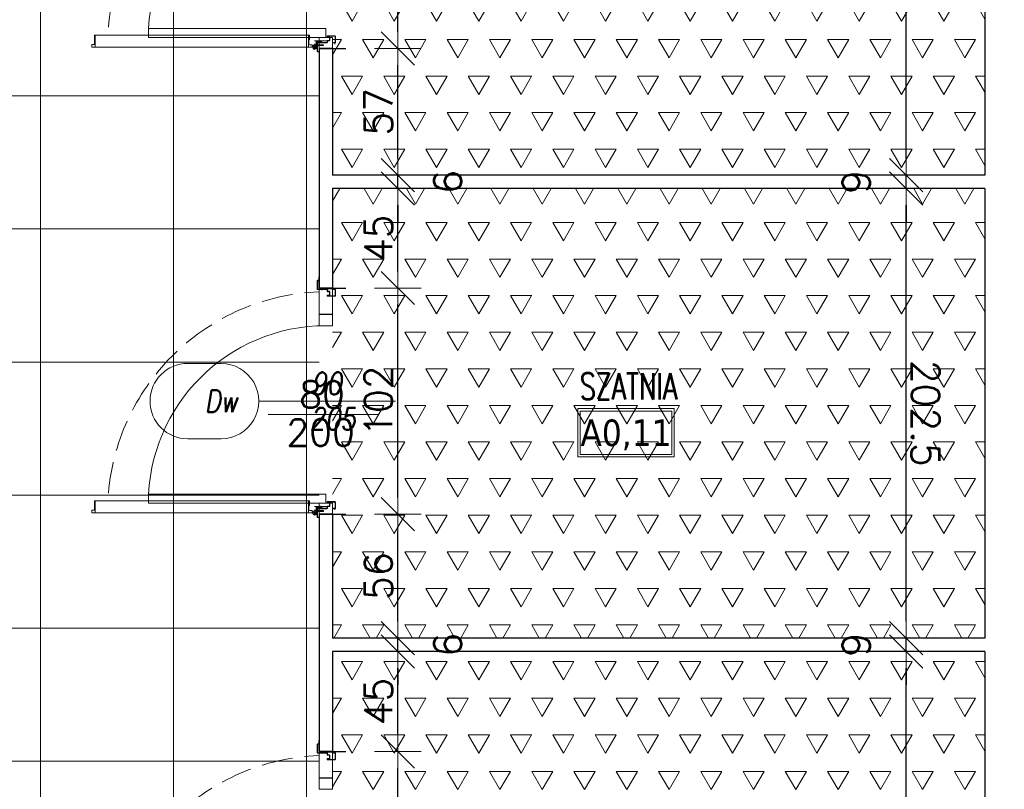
# Model space of a CAD drawing. Header units: millimetres. Extents: x 28291 to 177760, y -399809 to -170937.
# Tile 97 of 256: x 49371 to 49814, y -195433 to -195086. Entities that reach past the tile are written whole.
import ezdxf
from ezdxf.enums import TextEntityAlignment as Align

# ---------------------------------------------------------------- set-up
doc = ezdxf.new("R2010")
doc.units = ezdxf.units.MM
doc.linetypes.add('CENTER', pattern=[0.6, 0.375, -0.075, 0.075, -0.075])
doc.linetypes.add('Hidden Line', pattern=[391.222223, 282.222223, -109])
doc.layers.get('0').update_dxf_attribs({"lineweight": 0})
for name, color, linetype, lineweight in [('!! 0_ Istn-sciany', 3, 'Continuous', 30), ('!! 0_Opis_pom', 9, 'Continuous', 13), ('!! 1_PROJ Sciany', 2, 'Continuous', 40), ('!! 2_Drzwi - nowe remont', 33, 'Continuous', 9), ('!! 2_drzwi opis', 151, 'Continuous', 9), ('!! 2_posadzki gres 2 - komu', 200, 'Continuous', 9), ('!! 2_posadzki winyle 1', 31, 'Continuous', 9), ('!! wymiary osi', 250, 'Continuous', 9), ('Dimension (ISO)', 7, 'Continuous', 25)]:
    doc.layers.add(name, color=color, linetype=linetype, lineweight=lineweight)
doc.layers.add('!! 2_WYBURZENIA DO REMONTU', color=7, linetype='Continuous', lineweight=0, true_color=0x4d4d4d, plot=False)
doc.styles.add('50', font='ROMANS.shx', dxfattribs={"width": 0.8, "height": 10})
doc.styles.add('ARCHETYP', font='romans.shx', dxfattribs={"height": 15})
doc.styles.add('ARIAL', font='tahoma.ttf')
doc.styles.add('Note Text (ISO)', font='tahoma.ttf')
doc.styles.add('TXT', font='simplex.shx')
doc.dimstyles.new('Default (ISO)', dxfattribs={"dimscale": 5, "dimtxt": 5, "dimasz": 5, "dimexe": 3.175, "dimexo": 0, "dimgap": 0.762, "dimtad": 1, "dimdec": 0, "dimrnd": 1e-08, "dimzin": 0, "dimtxsty": 'Note Text (ISO)', "dimcen": 0.09, "dimdle": 10, "dimclrd": 256, "dimclre": 256, "dimclrt": 256, "dimazin": 0, "dimtfac": 0.70104, "dimtmove": 0, "dimatfit": 3, "dimfxl": 1, "dimtolj": 1, "dimtzin": 0, "dimlwd": -1, "dimlwe": -1, "dimarcsym": 0})
doc.dimstyles.new('DIM50', dxfattribs={"dimscale": 5, "dimtxt": 2.5, "dimasz": 1.5, "dimexe": 0, "dimexo": 0, "dimgap": 0.5, "dimtad": 1, "dimdec": 4, "dimrnd": 0.5, "dimdsep": 46, "dimtxsty": 'TXT', "dimblk1": 'TICK1', "dimblk2": 'TICK1', "dimsah": 1, "dimcen": 0, "dimse1": 1, "dimse2": 1, "dimclrd": 1, "dimclre": 7, "dimclrt": 9, "dimadec": 0, "dimazin": 0, "dimtfac": 1, "dimtdec": 4, "dimtmove": 2, "dimatfit": 3, "dimldrblk": 'TICK1', "dimfxl": 1, "dimtolj": 1, "dimarcsym": 0})

# ---------------------------------------------------------------- blocks, each defined once
blk = doc.blocks.new('zaw-dr-90-p')
at = {"color": 2, "linetype": 'CENTER', "ltscale": 0.2}
for p, q in [((12, 0), (-12, 0)), ((0, 12), (0, -12)), ((24.5, 24), (31, 24)), ((24.5, 19), (31, 19))]:
    blk.add_line(p, q, dxfattribs=at)
at = {"ltscale": 0.2}
for p, q in [((10, 12), (6.5, 12)), ((10, 0), (10, 6.5))]:
    blk.add_line(p, q, dxfattribs=at)
blk.add_lwpolyline([(0, 6.5), (23.5, 6.5, 0.414214), (28, 11), (28, 31), (24.5, 31), (24.5, 11, -0.414214), (23.5, 10), (0, 10, 4.561698), (7.6, 6.5), (4.9, 4.2)], format="xyb", dxfattribs=at)
blk.add_lwpolyline([(-0.2, -0.2), (-2.5, -0.2), (-2.5, 0.2), (-0.2, 0.2), (-0.2, 2.5), (0.2, 2.5), (0.2, 0.2), (2.8, 0.2), (2.8, -0.2), (0.2, -0.2), (0.2, -2.8), (-0.2, -2.8)], close=True)
blk.add_lwpolyline([(10, 10), (10, 39), (6.5, 39), (6.5, 10)], dxfattribs=at)
blk.add_circle((0, 0), 6.5, dxfattribs=at)
blk = doc.blocks.new('drzwi 90- sc 12')
for p, q in [((-13620.32, 20410.16), (-13620.32, 20313.77)), ((-13614.92, 20409.86), (-13620.32, 20409.86)), ((-13616.12, 20410.26), (-13620.22, 20410.26)), ((-13616.12, 20410.26), (-13620, 20410.26)), ((-13618.17, 20410.26), (-13616.22, 20410.26)), ((-13618.17, 20410.26), (-13616.22, 20410.26)), ((-13616.12, 20410.26), (-13616.12, 20411.46)), ((-13616.12, 20411.46), (-13615.02, 20411.46)), ((-13614.92, 20411.36), (-13614.92, 20313.77)), ((-13620.32, 20313.47), (-13620.32, 20317.97)), ((-13614.92, 20312.27), (-13614.92, 20317.97)), ((-13614.92, 20313.77), (-13620.32, 20313.77)), ((-13618.22, 20313.37), (-13620.22, 20313.37)), ((-13618.22, 20313.67), (-13618.22, 20313.37)), ((-13618.22, 20313.67), (-13616.42, 20313.67)), ((-13617.77, 20311.12), (-13617.77, 20305.72)), ((-13617.77, 20311.12), (-13617.77, 20305.72)), ((-13616.17, 20309.92), (-13616.17, 20311.02)), ((-13615.92, 20313.17), (-13615.92, 20312.17)), ((-13615.92, 20312.17), (-13615.02, 20312.17)), ((-13715.57, 20308.32), (-13715.57, 20308.56)), ((-13715.57, 20307.69), (-13715.57, 20308.56)), ((-13715.57, 20307.82), (-13715.57, 20308.56)), ((-13715.57, 20307.72), (-13715.37, 20307.72)), ((-13616.17, 20309.92), (-13617.37, 20309.92)), ((-13715.77, 20301.96), (-13716.27, 20301.96)), ((-13616.77, 20301.96), (-13616.27, 20301.96))]:
    blk.add_line(p, q)
for points in [[(-13665.27, 20284.96), (-13665.27, 20325.83)], [(-13615.57, 20309.64), (-13615.32, 20309.64), (-13615.32, 20309.82), (-13616.32, 20309.82), (-13616.32, 20309.64), (-13615.92, 20309.64)]]:
    blk.add_lwpolyline(points)
at = {"lineweight": 30}
for points in [[(-13716.27, 20308.92), (-13721.27, 20308.92)], [(-13716.27, 20308.92), (-13716.27, 20296.92)], [(-13614.27, 20308.92), (-13609.27, 20308.92)], [(-13614.27, 20308.92), (-13614.27, 20296.92)]]:
    blk.add_lwpolyline(points, dxfattribs=at)
at = {"ltscale": 0.2}
for points in [[(-13715.57, 20307.51), (-13715.57, 20309.48, 0.414214), (-13715.91, 20309.82), (-13719.43, 20309.82, 0.414214), (-13719.77, 20309.48), (-13719.77, 20308.92), (-13719.59, 20308.92), (-13719.59, 20309.48, -0.414214), (-13719.43, 20309.64), (-13716.97, 20309.64)], [(-13716.97, 20309.64), (-13715.91, 20309.64, -0.414214), (-13715.75, 20309.48), (-13715.75, 20307.51)], [(-13715.75, 20307.76), (-13715.75, 20305.58, 0.414214), (-13715.41, 20305.24), (-13714.96, 20305.24, -0.414214), (-13714.8, 20305.08), (-13714.8, 20304.48, 0.414214), (-13714.46, 20304.14), (-13713.28, 20304.14, 0.414214), (-13712.94, 20304.48), (-13712.94, 20305.15, -1), (-13712.75, 20305.15), (-13712.75, 20301.96, -0.414214), (-13712.91, 20301.8), (-13715.43, 20301.8, -0.414214), (-13715.59, 20301.96), (-13715.59, 20302.52), (-13715.77, 20302.52), (-13715.77, 20301.96, 0.414214), (-13715.43, 20301.62), (-13712.91, 20301.62, 0.414214), (-13712.57, 20301.96), (-13712.57, 20305.15, 1), (-13713.12, 20305.15), (-13713.12, 20304.48, -0.414214), (-13713.28, 20304.32), (-13714.46, 20304.32, -0.414214), (-13714.62, 20304.48), (-13714.62, 20305.08, 0.414214), (-13714.96, 20305.42), (-13715.41, 20305.42, -0.414214), (-13715.57, 20305.58), (-13715.57, 20307.64)], [(-13615.92, 20309.64), (-13616.63, 20309.64, 0.414214), (-13616.79, 20309.48), (-13616.79, 20305.58, -0.414214), (-13617.13, 20305.24), (-13617.58, 20305.24, 0.414214), (-13617.74, 20305.08), (-13617.74, 20304.48, -0.414214), (-13618.08, 20304.14), (-13619.26, 20304.14, -0.414214), (-13619.6, 20304.48), (-13619.6, 20305.15, 1), (-13619.79, 20305.15), (-13619.79, 20301.96, 0.414214), (-13619.63, 20301.8), (-13617.11, 20301.8, 0.414214), (-13616.95, 20301.96), (-13616.95, 20302.52), (-13616.77, 20302.52), (-13616.77, 20301.96, -0.414214), (-13617.11, 20301.62), (-13619.63, 20301.62, -0.414214), (-13619.97, 20301.96), (-13619.97, 20305.15, -1), (-13619.42, 20305.15), (-13619.42, 20304.48, 0.414214), (-13619.26, 20304.32), (-13618.08, 20304.32, 0.414214), (-13617.92, 20304.48), (-13617.92, 20305.08, -0.414214), (-13617.58, 20305.42), (-13617.13, 20305.42, 0.414214), (-13616.97, 20305.58), (-13616.97, 20309.48, -0.414214), (-13616.63, 20309.82), (-13613.11, 20309.82, -0.414214), (-13612.77, 20309.48), (-13612.77, 20308.92), (-13612.95, 20308.92), (-13612.95, 20309.48, 0.414214), (-13613.11, 20309.64), (-13615.57, 20309.64)]]:
    blk.add_lwpolyline(points, format="xyb", dxfattribs=at)
blk.add_lwpolyline([(-13616.79, 20308.82), (-13616.97, 20308.82), (-13616.97, 20307.42), (-13616.79, 20307.42)], close=True)
for centre, radius, start, end in [((-13620.22, 20410.16), 0.1, 90, 180), ((-13615.02, 20411.36), 0.1, 0, 90), ((-13620.22, 20313.47), 0.1, 180, 270), ((-13616.42, 20313.17), 0.5, 0, 90), ((-13616.27, 20311.02), 0.1, 0, 90), ((-13615.02, 20312.27), 0.1, 270, 0)]:
    blk.add_arc(centre, radius, start, end)
at = {"linetype": 'Hidden Line', "lineweight": 9, "ltscale": 0.05}
blk.add_arc((-13615.5, 20305.14), 99.12, 94.8005, 177.6944, dxfattribs=at)
at = {"xscale": 0.09999999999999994, "yscale": 0.09999999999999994, "zscale": 0.09999999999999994, "rotation": 180.0000000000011}
blk.add_blockref('zaw-dr-90-p', (-13614.92, 20310.92), dxfattribs=at)
blk = doc.blocks.new('1_ok-opis')
blk.add_line((0, 111.61), (0, 50))
for points in [[(-17, 128.61), (-17, 143.61)], [(17, 128.61), (17, 143.61)]]:
    blk.add_lwpolyline(points)
for centre, start, end in [((0, 143.61), 0, 180), ((0, 128.61), 180, 0)]:
    blk.add_arc(centre, 17, start, end)
at = {"style": 'ARCHETYP'}
for tag, height, rotation, p in [('NR', 12, 90, (0, 136.9)), ('NR', 12, 270, (0, 136.9)), ('SZEROKOŚĆ', 10, 90, (-8, 78.29)), ('SZEROKOŚĆ', 10, 270, (8, 78.29)), ('WYSOKOŚĆ', 10, 270, (-8, 78.29)), ('WYSOKOŚĆ', 10, 90, (8, 78.29))]:
    blk.add_attdef(tag, text='', height=height, rotation=rotation, dxfattribs=at).set_placement(p, align=Align.MIDDLE)
blk = doc.blocks.new('*D1405')
at = {"layer": 'DEFPOINTS', "color": 0, "transparency": 16777216}
for p in [(-689.8, 120.2), (510.2, 120.2), (510.2, 18.8)]:
    blk.add_point(p, dxfattribs=at)
at = {"layer": 'Dimension (ISO)', "transparency": 16777216}
for p, q in [((-689.8, 120.2), (-689.8, 2.9)), ((510.2, 120.2), (510.2, 2.9)), ((-664.8, 18.8), (485.2, 18.8))]:
    blk.add_line(p, q, dxfattribs=at)
for points in [[(-664.8, 22.9), (-664.8, 14.6), (-689.8, 18.8)], [(485.2, 22.9), (485.2, 14.6), (510.2, 18.8)]]:
    blk.add_solid(points, dxfattribs=at)
at = {"layer": 'Dimension (ISO)', "lineweight": 9, "transparency": 16777216, "insert": (-160.6, 48.6), "char_height": 25, "attachment_point": 1, "style": 'Note Text (ISO)'}
blk.add_mtext('\\A1;1200', dxfattribs=at)
blk = doc.blocks.new('TICK1')
at = {"color": 0}
for p, q in [((0, -1.4), (0, 1.4)), ((0, 0), (-1, 0))]:
    blk.add_line(p, q, dxfattribs=at)
at = {"color": 2}
blk.add_line((-1, -1), (1, 1), dxfattribs=at)
blk = doc.blocks.new('*D2272')
at = {"layer": '!! wymiary osi', "color": 1, "lineweight": -2, "transparency": 16777216}
blk.add_line((50097.21, -194587.79), (49231.21, -194587.79), dxfattribs=at)
at = {"layer": 'DEFPOINTS', "color": 0, "transparency": 16777216}
for p in [(49223.71, -194587.79), (50104.71, -194639.09), (49223.71, -195576.34)]:
    blk.add_point(p, dxfattribs=at)
at = {"layer": '!! wymiary osi', "color": 1, "lineweight": -2, "transparency": 16777216, "xscale": 7.5, "yscale": 7.5, "zscale": 7.5, "rotation": 180}
blk.add_blockref('TICK1', (49223.71, -194587.79), dxfattribs=at)
at = {"layer": '!! wymiary osi', "color": 1, "lineweight": -2, "transparency": 16777216, "xscale": 7.5, "yscale": 7.5, "zscale": 7.5}
blk.add_blockref('TICK1', (50104.71, -194587.79), dxfattribs=at)
at = {"layer": '!! wymiary osi', "color": 9, "transparency": 16777216, "insert": (49664.21, -194579.04), "char_height": 12.5, "attachment_point": 5, "style": 'TXT'}
blk.add_mtext('\\A1;881', dxfattribs=at)
blk = doc.blocks.new('*D2313')
at = {"layer": '!! wymiary osi', "color": 1, "lineweight": -2, "transparency": 16777216}
blk.add_line((49541.15, -195510.09), (49541.15, -195423.09), dxfattribs=at)
at = {"layer": 'DEFPOINTS', "color": 0, "transparency": 16777216}
for p in [(49511.71, -195415.59), (49541.15, -195415.59), (49511.71, -195517.59)]:
    blk.add_point(p, dxfattribs=at)
at = {"layer": '!! wymiary osi', "color": 1, "lineweight": -2, "transparency": 16777216, "xscale": 7.5, "yscale": 7.5, "zscale": 7.5}
for p, rotation in [((49541.15, -195415.59), 90), ((49541.15, -195517.59), 270)]:
    blk.add_blockref('TICK1', p, dxfattribs=dict(at, rotation=rotation))
at = {"layer": '!! wymiary osi', "color": 9, "transparency": 16777216, "insert": (49532.4, -195466.59), "char_height": 12.5, "attachment_point": 5, "rotation": 90, "style": 'TXT'}
blk.add_mtext('\\A1;102', dxfattribs=at)
blk = doc.blocks.new('*D2314')
at = {"layer": '!! wymiary osi', "color": 1, "lineweight": -2, "transparency": 16777216}
blk.add_line((49541.15, -195408.09), (49541.15, -195377.92), dxfattribs=at)
at = {"layer": 'DEFPOINTS', "color": 0, "transparency": 16777216}
for p in [(49511.71, -195370.42), (49541.15, -195370.42), (49511.71, -195415.59)]:
    blk.add_point(p, dxfattribs=at)
at = {"layer": '!! wymiary osi', "color": 1, "lineweight": -2, "transparency": 16777216, "xscale": 7.5, "yscale": 7.5, "zscale": 7.5}
for p, rotation in [((49541.15, -195370.42), 90), ((49541.15, -195415.59), 270)]:
    blk.add_blockref('TICK1', p, dxfattribs=dict(at, rotation=rotation))
at = {"layer": '!! wymiary osi', "color": 9, "transparency": 16777216, "insert": (49532.4, -195393), "char_height": 12.5, "attachment_point": 5, "rotation": 90, "style": 'TXT'}
blk.add_mtext('\\A1;45', dxfattribs=at)
blk = doc.blocks.new('*D2315')
at = {"layer": '!! wymiary osi', "color": 1, "lineweight": -2, "transparency": 16777216}
for p, q in [((49541.15, -195356.92), (49541.15, -195349.42)), ((49541.15, -195370.42), (49541.15, -195364.42)), ((49541.15, -195377.92), (49541.15, -195385.42))]:
    blk.add_line(p, q, dxfattribs=at)
at = {"layer": 'DEFPOINTS', "color": 0, "transparency": 16777216}
for p in [(49511.71, -195364.42), (49541.15, -195364.42), (49511.71, -195370.42)]:
    blk.add_point(p, dxfattribs=at)
at = {"layer": '!! wymiary osi', "color": 1, "lineweight": -2, "transparency": 16777216, "xscale": 7.5, "yscale": 7.5, "zscale": 7.5}
for p, rotation in [((49541.15, -195364.42), 270), ((49541.15, -195370.42), 90)]:
    blk.add_blockref('TICK1', p, dxfattribs=dict(at, rotation=rotation))
at = {"layer": '!! wymiary osi', "color": 9, "transparency": 16777216, "insert": (49563.65, -195367.42), "char_height": 12.5, "attachment_point": 5, "rotation": 90, "style": 'TXT'}
blk.add_mtext('\\A1;6', dxfattribs=at)
blk = doc.blocks.new('*D2316')
at = {"layer": '!! wymiary osi', "color": 1, "lineweight": -2, "transparency": 16777216}
blk.add_line((49541.15, -195356.92), (49541.15, -195316.09), dxfattribs=at)
at = {"layer": 'DEFPOINTS', "color": 0, "transparency": 16777216}
for p in [(49511.71, -195308.59), (49541.15, -195308.59), (49511.71, -195364.42)]:
    blk.add_point(p, dxfattribs=at)
at = {"layer": '!! wymiary osi', "color": 1, "lineweight": -2, "transparency": 16777216, "xscale": 7.5, "yscale": 7.5, "zscale": 7.5}
for p, rotation in [((49541.15, -195308.59), 90), ((49541.15, -195364.42), 270)]:
    blk.add_blockref('TICK1', p, dxfattribs=dict(at, rotation=rotation))
at = {"layer": '!! wymiary osi', "color": 9, "transparency": 16777216, "insert": (49532.4, -195336.5), "char_height": 12.5, "attachment_point": 5, "rotation": 90, "style": 'TXT'}
blk.add_mtext('\\A1;56', dxfattribs=at)
blk = doc.blocks.new('*D2317')
at = {"layer": '!! wymiary osi', "color": 1, "lineweight": -2, "transparency": 16777216}
blk.add_line((49541.15, -195301.09), (49541.15, -195214.09), dxfattribs=at)
at = {"layer": 'DEFPOINTS', "color": 0, "transparency": 16777216}
for p in [(49511.71, -195206.59), (49541.15, -195206.59), (49511.71, -195308.59)]:
    blk.add_point(p, dxfattribs=at)
at = {"layer": '!! wymiary osi', "color": 1, "lineweight": -2, "transparency": 16777216, "xscale": 7.5, "yscale": 7.5, "zscale": 7.5}
for p, rotation in [((49541.15, -195206.59), 90), ((49541.15, -195308.59), 270)]:
    blk.add_blockref('TICK1', p, dxfattribs=dict(at, rotation=rotation))
at = {"layer": '!! wymiary osi', "color": 9, "transparency": 16777216, "insert": (49532.4, -195257.59), "char_height": 12.5, "attachment_point": 5, "rotation": 90, "style": 'TXT'}
blk.add_mtext('\\A1;102', dxfattribs=at)
blk = doc.blocks.new('*D2318')
at = {"layer": '!! wymiary osi', "color": 1, "lineweight": -2, "transparency": 16777216}
blk.add_line((49541.15, -195199.09), (49541.15, -195169.25), dxfattribs=at)
at = {"layer": 'DEFPOINTS', "color": 0, "transparency": 16777216}
for p in [(49511.71, -195161.75), (49541.15, -195161.75), (49511.71, -195206.59)]:
    blk.add_point(p, dxfattribs=at)
at = {"layer": '!! wymiary osi', "color": 1, "lineweight": -2, "transparency": 16777216, "xscale": 7.5, "yscale": 7.5, "zscale": 7.5}
for p, rotation in [((49541.15, -195161.75), 90), ((49541.15, -195206.59), 270)]:
    blk.add_blockref('TICK1', p, dxfattribs=dict(at, rotation=rotation))
at = {"layer": '!! wymiary osi', "color": 9, "transparency": 16777216, "insert": (49532.4, -195184.17), "char_height": 12.5, "attachment_point": 5, "rotation": 90, "style": 'TXT'}
blk.add_mtext('\\A1;45', dxfattribs=at)
blk = doc.blocks.new('*D2319')
at = {"layer": '!! wymiary osi', "color": 1, "lineweight": -2, "transparency": 16777216}
for p, q in [((49541.15, -195148.25), (49541.15, -195140.75)), ((49541.15, -195161.75), (49541.15, -195155.75)), ((49541.15, -195169.25), (49541.15, -195176.75))]:
    blk.add_line(p, q, dxfattribs=at)
at = {"layer": 'DEFPOINTS', "color": 0, "transparency": 16777216}
for p in [(49511.71, -195155.75), (49541.15, -195155.75), (49511.71, -195161.75)]:
    blk.add_point(p, dxfattribs=at)
at = {"layer": '!! wymiary osi', "color": 1, "lineweight": -2, "transparency": 16777216, "xscale": 7.5, "yscale": 7.5, "zscale": 7.5}
for p, rotation in [((49541.15, -195155.75), 270), ((49541.15, -195161.75), 90)]:
    blk.add_blockref('TICK1', p, dxfattribs=dict(at, rotation=rotation))
at = {"layer": '!! wymiary osi', "color": 9, "transparency": 16777216, "insert": (49563.65, -195158.75), "char_height": 12.5, "attachment_point": 5, "rotation": 90, "style": 'TXT'}
blk.add_mtext('\\A1;6', dxfattribs=at)
blk = doc.blocks.new('*D2320')
at = {"layer": '!! wymiary osi', "color": 1, "lineweight": -2, "transparency": 16777216}
blk.add_line((49541.15, -195148.25), (49541.15, -195106.09), dxfattribs=at)
at = {"layer": 'DEFPOINTS', "color": 0, "transparency": 16777216}
for p in [(49511.71, -195098.59), (49541.15, -195098.59), (49511.71, -195155.75)]:
    blk.add_point(p, dxfattribs=at)
at = {"layer": '!! wymiary osi', "color": 1, "lineweight": -2, "transparency": 16777216, "xscale": 7.5, "yscale": 7.5, "zscale": 7.5}
for p, rotation in [((49541.15, -195098.59), 90), ((49541.15, -195155.75), 270)]:
    blk.add_blockref('TICK1', p, dxfattribs=dict(at, rotation=rotation))
at = {"layer": '!! wymiary osi', "color": 9, "transparency": 16777216, "insert": (49532.4, -195127.17), "char_height": 12.5, "attachment_point": 5, "rotation": 90, "style": 'TXT'}
blk.add_mtext('\\A1;57', dxfattribs=at)
blk = doc.blocks.new('*D2321')
at = {"layer": '!! wymiary osi', "color": 1, "lineweight": -2, "transparency": 16777216}
blk.add_line((49541.15, -195091.09), (49541.15, -195004.09), dxfattribs=at)
at = {"layer": 'DEFPOINTS', "color": 0, "transparency": 16777216}
for p in [(49511.71, -194996.59), (49541.15, -194996.59), (49511.71, -195098.59)]:
    blk.add_point(p, dxfattribs=at)
at = {"layer": '!! wymiary osi', "color": 1, "lineweight": -2, "transparency": 16777216, "xscale": 7.5, "yscale": 7.5, "zscale": 7.5}
for p, rotation in [((49541.15, -194996.59), 90), ((49541.15, -195098.59), 270)]:
    blk.add_blockref('TICK1', p, dxfattribs=dict(at, rotation=rotation))
at = {"layer": '!! wymiary osi', "color": 9, "transparency": 16777216, "insert": (49532.4, -195047.59), "char_height": 12.5, "attachment_point": 5, "rotation": 90, "style": 'TXT'}
blk.add_mtext('\\A1;102', dxfattribs=at)
blk = doc.blocks.new('*D4088')
at = {"layer": '!! wymiary osi', "color": 1, "lineweight": -2, "transparency": 16777216}
blk.add_line((49770.19, -195567.09), (49770.19, -195377.92), dxfattribs=at)
at = {"layer": 'DEFPOINTS', "color": 0, "transparency": 16777216}
for p in [(49770.19, -195370.42), (49805.71, -195370.42), (49805.71, -195574.59)]:
    blk.add_point(p, dxfattribs=at)
at = {"layer": '!! wymiary osi', "color": 1, "lineweight": -2, "transparency": 16777216, "xscale": 7.5, "yscale": 7.5, "zscale": 7.5}
for p, rotation in [((49770.19, -195370.42), 90), ((49770.19, -195574.59), 270)]:
    blk.add_blockref('TICK1', p, dxfattribs=dict(at, rotation=rotation))
at = {"layer": '!! wymiary osi', "color": 9, "transparency": 16777216, "insert": (49778.94, -195472.5), "char_height": 12.5, "attachment_point": 5, "rotation": 270, "style": 'TXT'}
blk.add_mtext('\\A1;204', dxfattribs=at)
blk = doc.blocks.new('*D4089')
at = {"layer": '!! wymiary osi', "color": 1, "lineweight": -2, "transparency": 16777216}
for p, q in [((49770.19, -195356.92), (49770.19, -195349.42)), ((49770.19, -195370.42), (49770.19, -195364.42)), ((49770.19, -195377.92), (49770.19, -195385.42))]:
    blk.add_line(p, q, dxfattribs=at)
at = {"layer": 'DEFPOINTS', "color": 0, "transparency": 16777216}
for p in [(49770.19, -195364.42), (49805.71, -195364.42), (49805.71, -195370.42)]:
    blk.add_point(p, dxfattribs=at)
at = {"layer": '!! wymiary osi', "color": 1, "lineweight": -2, "transparency": 16777216, "xscale": 7.5, "yscale": 7.5, "zscale": 7.5}
for p, rotation in [((49770.19, -195364.42), 270), ((49770.19, -195370.42), 90)]:
    blk.add_blockref('TICK1', p, dxfattribs=dict(at, rotation=rotation))
at = {"layer": '!! wymiary osi', "color": 9, "transparency": 16777216, "insert": (49747.69, -195367.42), "char_height": 12.5, "attachment_point": 5, "rotation": 270, "style": 'TXT'}
blk.add_mtext('\\A1;6', dxfattribs=at)
blk = doc.blocks.new('*D4090')
at = {"layer": '!! wymiary osi', "color": 1, "lineweight": -2, "transparency": 16777216}
blk.add_line((49770.19, -195356.92), (49770.19, -195169.25), dxfattribs=at)
at = {"layer": 'DEFPOINTS', "color": 0, "transparency": 16777216}
for p in [(49770.19, -195161.75), (49805.71, -195161.75), (49805.71, -195364.42)]:
    blk.add_point(p, dxfattribs=at)
at = {"layer": '!! wymiary osi', "color": 1, "lineweight": -2, "transparency": 16777216, "xscale": 7.5, "yscale": 7.5, "zscale": 7.5}
for p, rotation in [((49770.19, -195161.75), 90), ((49770.19, -195364.42), 270)]:
    blk.add_blockref('TICK1', p, dxfattribs=dict(at, rotation=rotation))
at = {"layer": '!! wymiary osi', "color": 9, "transparency": 16777216, "insert": (49778.94, -195263.09), "char_height": 12.5, "attachment_point": 5, "rotation": 270, "style": 'TXT'}
blk.add_mtext('\\A1;202.5', dxfattribs=at)
blk = doc.blocks.new('*D4091')
at = {"layer": '!! wymiary osi', "color": 1, "lineweight": -2, "transparency": 16777216}
for p, q in [((49770.19, -195148.25), (49770.19, -195140.75)), ((49770.19, -195161.75), (49770.19, -195155.75)), ((49770.19, -195169.25), (49770.19, -195176.75))]:
    blk.add_line(p, q, dxfattribs=at)
at = {"layer": 'DEFPOINTS', "color": 0, "transparency": 16777216}
for p in [(49770.19, -195155.75), (49805.71, -195155.75), (49805.71, -195161.75)]:
    blk.add_point(p, dxfattribs=at)
at = {"layer": '!! wymiary osi', "color": 1, "lineweight": -2, "transparency": 16777216, "xscale": 7.5, "yscale": 7.5, "zscale": 7.5}
for p, rotation in [((49770.19, -195155.75), 270), ((49770.19, -195161.75), 90)]:
    blk.add_blockref('TICK1', p, dxfattribs=dict(at, rotation=rotation))
at = {"layer": '!! wymiary osi', "color": 9, "transparency": 16777216, "insert": (49747.69, -195158.75), "char_height": 12.5, "attachment_point": 5, "rotation": 270, "style": 'TXT'}
blk.add_mtext('\\A1;6', dxfattribs=at)
blk = doc.blocks.new('*D4092')
at = {"layer": '!! wymiary osi', "color": 1, "lineweight": -2, "transparency": 16777216}
blk.add_line((49770.19, -195148.25), (49770.19, -194959.59), dxfattribs=at)
at = {"layer": 'DEFPOINTS', "color": 0, "transparency": 16777216}
for p in [(49770.19, -194952.09), (49805.71, -194952.09), (49805.71, -195155.75)]:
    blk.add_point(p, dxfattribs=at)
at = {"layer": '!! wymiary osi', "color": 1, "lineweight": -2, "transparency": 16777216, "xscale": 7.5, "yscale": 7.5, "zscale": 7.5}
for p, rotation in [((49770.19, -194952.09), 90), ((49770.19, -195155.75), 270)]:
    blk.add_blockref('TICK1', p, dxfattribs=dict(at, rotation=rotation))
at = {"layer": '!! wymiary osi', "color": 9, "transparency": 16777216, "insert": (49778.94, -195053.92), "char_height": 12.5, "attachment_point": 5, "rotation": 270, "style": 'TXT'}
blk.add_mtext('\\A1;203.5', dxfattribs=at)
blk = doc.blocks.new('A$C11ef928a')
at = {"layer": 'Dimension (ISO)', "lineweight": 9}
dim = blk.add_linear_dim(base=(510.2, 18.8), p1=(-689.8, 120.2), p2=(510.2, 120.2), angle=180, dimstyle='Default (ISO)', override={"dimdec": 0, "dimlfac": 1, "dimtp": 0, "dimtm": 0, "dimtdec": 2, "dimtofl": 0, "dimatfit": 1}, dxfattribs=at)
dim.commit()
dim.dimension.update_dxf_attribs({"geometry": '*D1405', "text_midpoint": (-125.7, 18.8), "dimtype": 128})

msp = doc.modelspace()

# ---------------------------------------------------------------- hatches: boundary and pattern name
at = {"layer": '!! 2_posadzki gres 2 - komu', "linetype": 'Continuous'}
h = msp.add_hatch(dxfattribs=at)
h.set_pattern_fill('_USER', color=256, scale=60, double=1, pattern_type=0)
h.set_pattern_definition([(0, (0, 0), (0, 60), []), (90, (0, 0), (-60, 4e-15), [])])
h.paths.add_polyline_path([(50104.71142, -194926.5883), (50104.71142, -194651.5883), (48942.71142, -194651.5883), (48942.71142, -194908.5883), (49023.71142, -194908.5883), (49023.71142, -194926.5883), (49229.71142, -194926.5883), (49229.71142, -195574.5883), (49505.71142, -195574.5883), (49505.71142, -194926.5883), (49562.71142, -194926.5883), (49562.71142, -194908.5883), (49624.71142, -194908.5883), (49624.71142, -194926.5883)])
at = {"layer": '!! 2_posadzki winyle 1'}
h = msp.add_hatch(dxfattribs=at)
h.set_pattern_fill('TRIANG', color=256, scale=2, style=0)
h.paths.add_polyline_path([(49511.71142, -194952.0883), (49805.71142, -194952.0883), (49805.71142, -195155.75497), (49511.71142, -195155.75497)])
h = msp.add_hatch(dxfattribs=at)
h.set_pattern_fill('TRIANG', color=256, scale=2, style=0)
h.paths.add_polyline_path([(49511.71142, -195364.42164), (49805.71142, -195364.42164), (49805.71142, -195161.75497), (49511.71142, -195161.75497)])
h = msp.add_hatch(dxfattribs=at)
h.set_pattern_fill('TRIANG', color=256, scale=2, style=0)
h.paths.add_polyline_path([(49511.71142, -195370.42164), (49805.71142, -195370.42164), (49805.71142, -195574.5883), (49511.71142, -195574.5883)])

# ---------------------------------------------------------------- linework, layer by layer
at = {"layer": '!! 0_ Istn-sciany'}
for p, q in [((49805.71142, -194952.0883), (49805.71142, -195155.75497)), ((49805.71142, -195161.75497), (49805.71142, -195364.42164)), ((49805.71142, -195370.42164), (49805.71142, -195574.5883))]:
    msp.add_line(p, q, dxfattribs=at)
for points in [[(49505.71142, -195098.5883), (49505.71142, -195206.5883)], [(49511.71142, -195098.5883), (49505.71142, -195098.5883)], [(49511.71142, -195098.5883), (49511.71142, -195155.75497)], [(49805.71142, -195155.75497), (49511.71142, -195155.75497)], [(49511.71142, -195161.75497), (49511.71142, -195206.5883)], [(49805.71142, -195161.75497), (49511.71142, -195161.75497)], [(49511.71142, -195218.5883), (49505.71142, -195218.5883)], [(49505.71142, -195308.5883), (49505.71142, -195415.5883)], [(49511.71142, -195308.5883), (49505.71142, -195308.5883)], [(49511.71142, -195308.5883), (49511.71142, -195364.42164)], [(49805.71142, -195364.42164), (49511.71142, -195364.42164)], [(49511.71142, -195370.42164), (49511.71142, -195415.5883)], [(49805.71142, -195370.42164), (49511.71142, -195370.42164)], [(49511.71142, -195427.5883), (49505.71142, -195427.5883)]]:
    msp.add_lwpolyline(points, dxfattribs=at)
at = {"layer": '!! 0_Opis_pom', "ltscale": 0.7}
for points in [[(49622.20951, -195282.72772), (49665.72951, -195282.72772), (49665.72951, -195260.96772), (49622.20951, -195260.96772)], [(49623.29751, -195281.63972), (49664.64151, -195281.63972), (49664.64151, -195262.05572), (49623.29751, -195262.05572)]]:
    msp.add_lwpolyline(points, close=True, dxfattribs=at)
at = {"layer": '!! 1_PROJ Sciany'}
for points in [[(49505.71143, -195206.5883), (49511.71143, -195206.5883)], [(49505.71142, -195415.5883), (49511.71142, -195415.5883)]]:
    msp.add_lwpolyline(points, dxfattribs=at)
at = {"layer": '!! 2_WYBURZENIA DO REMONTU'}
for points in [[(49428.71142, -195089.5883), (49508.71142, -195089.5883), (49508.71142, -195093.5883), (49428.71142, -195093.5883)], [(49511.71142, -195093.5883), (49511.71142, -195098.5883), (49505.71142, -195098.5883), (49505.71142, -195093.5883)], [(49511.71142, -195223.5883), (49511.71142, -195218.5883), (49505.71142, -195218.5883), (49505.71142, -195223.5883)], [(49428.71142, -195299.5883), (49508.71142, -195299.5883), (49508.71142, -195303.5883), (49428.71142, -195303.5883)], [(49511.71142, -195303.5883), (49511.71142, -195308.5883), (49505.71142, -195308.5883), (49505.71142, -195303.5883)], [(49511.71142, -195432.5883), (49511.71142, -195427.5883), (49505.71142, -195427.5883), (49505.71142, -195432.5883)]]:
    msp.add_lwpolyline(points, close=True, dxfattribs=at)
for points in [[(49505.71142, -195206.8753), (49505.71142, -195218.5883)], [(49511.71142, -195206.89391), (49511.71142, -195218.5883)], [(49532.71142, -195263.5883), (49482.71142, -195263.5883)], [(49505.71142, -195415.79124), (49505.71142, -195427.5883)], [(49511.71142, -195415.76942), (49511.71142, -195427.5883)]]:
    msp.add_lwpolyline(points, dxfattribs=at)
for centre in [(49508.71142, -195093.5883), (49508.71142, -195303.5883)]:
    msp.add_arc(centre, 80, 90, 180, dxfattribs=at)

# ---------------------------------------------------------------- block references
at = {"layer": '!! 2_Drzwi - nowe remont', "xscale": -1, "rotation": 90}
for p in [(69814.63576, -208712.85801), (69814.63577, -208922.85801), (69814.63576, -209131.85801)]:
    msp.add_blockref('drzwi 90- sc 12', p, dxfattribs=at)
at = {"layer": '!! 2_drzwi opis'}
ref = msp.add_blockref('1_ok-opis', (49590.04918, -195257.58834), dxfattribs=dict(at, rotation=90.00000361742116))
ref.add_attrib('WYSOKOŚĆ', '90 ', dxfattribs={"layer": '0', "height": 10, "rotation": 0.0000036, "style": '50', "oblique": 10, "width": 0.8}).set_placement((49511.75833, -195249.58834), align=Align.MIDDLE)
ref.add_attrib('SZEROKOŚĆ', '205', dxfattribs={"layer": '0', "height": 10, "rotation": 0.0000036, "style": '50', "oblique": 10, "width": 0.8}).set_placement((49511.75833, -195265.58834), align=Align.MIDDLE)
ref.add_attrib('NR', 'Dw', dxfattribs={"layer": '0', "height": 10, "rotation": 0.0000036, "style": '50', "oblique": 10, "width": 0.8}).set_placement((49461.43793, -195257.58835), align=Align.MIDDLE)
at = {"xscale": -0.1, "yscale": 0.1, "zscale": 0.1, "rotation": 90}
msp.add_blockref('A$C11ef928a', (82225.12684, -195364.3052), dxfattribs=at)

# ---------------------------------------------------------------- texts
at = {"layer": '!! 0_Opis_pom', "ltscale": 0.7, "style": 'TXT', "width": 0.7}
msp.add_text('SZATNIA', height=12, dxfattribs=at).set_placement((49645.08464, -195256.9214), align=Align.CENTER)
at = {"layer": '!! 0_Opis_pom', "ltscale": 0.7, "style": 'ARIAL'}
msp.add_attdef('A0,11', text='', height=11.968, dxfattribs=at).set_placement((49643.96951, -195271.84772), align=Align.MIDDLE_CENTER)
at = {"layer": '!! 2_WYBURZENIA DO REMONTU', "style": 'ARCHETYP'}
for s, p in [('80', (49496.68862, -195260.5883)), ('200', (49490.90735, -195277.73544))]:
    msp.add_text(s, height=12, rotation=360, dxfattribs=at).set_placement(p)

# ---------------------------------------------------------------- dimensions: what is measured, and where the dimension line sits
at = {"layer": '!! wymiary osi'}
dim = msp.add_linear_dim(base=(49223.71142, -194587.78872), p1=(50104.71142, -194639.0883), p2=(49223.71142, -195576.33887), dimstyle='DIM50', dxfattribs=at)
dim.commit()
dim.dimension.update_dxf_attribs({"geometry": '*D2272', "text_midpoint": (49664.21142, -194579.03872)})
for base, p1, p2, angle, picture, middle in [((49770.18614, -194952.0883), (49805.71142, -195155.75497), (49805.71142, -194952.0883), 270, '*D4092', (49778.93614, -195053.92164)), ((49541.15087, -194996.5883), (49511.71142, -195098.5883), (49511.71142, -194996.5883), 90, '*D2321', (49532.40087, -195047.5883)), ((49541.15087, -195098.5883), (49511.71142, -195155.75497), (49511.71142, -195098.5883), 90, '*D2320', (49532.40087, -195127.17164)), ((49541.15087, -195155.75497), (49511.71142, -195161.75497), (49511.71142, -195155.75497), 90, '*D2319', (49563.65087, -195158.75497)), ((49770.18614, -195155.75497), (49805.71142, -195161.75497), (49805.71142, -195155.75497), 270, '*D4091', (49747.68614, -195158.75497)), ((49541.15087, -195161.75497), (49511.71142, -195206.5883), (49511.71142, -195161.75497), 90, '*D2318', (49532.40087, -195184.17164)), ((49770.18614, -195161.75497), (49805.71142, -195364.42164), (49805.71142, -195161.75497), 270, '*D4090', (49778.93614, -195263.0883)), ((49541.15087, -195206.5883), (49511.71142, -195308.5883), (49511.71142, -195206.5883), 90, '*D2317', (49532.40087, -195257.5883)), ((49541.15087, -195308.5883), (49511.71142, -195364.42164), (49511.71142, -195308.5883), 90, '*D2316', (49532.40087, -195336.50497)), ((49541.15087, -195364.42164), (49511.71142, -195370.42164), (49511.71142, -195364.42164), 90, '*D2315', (49563.65087, -195367.42164)), ((49770.18614, -195364.42164), (49805.71142, -195370.42164), (49805.71142, -195364.42164), 270, '*D4089', (49747.68614, -195367.42164)), ((49541.15087, -195370.42164), (49511.71142, -195415.5883), (49511.71142, -195370.42164), 90, '*D2314', (49532.40087, -195393.00497)), ((49541.15087, -195415.5883), (49511.71142, -195517.5883), (49511.71142, -195415.5883), 90, '*D2313', (49532.40087, -195466.5883))]:
    dim = msp.add_linear_dim(base=base, p1=p1, p2=p2, angle=angle, dimstyle='DIM50', dxfattribs=at)
    dim.commit()
    dim.dimension.update_dxf_attribs({"geometry": picture, "text_midpoint": middle})
dim = msp.add_aligned_dim(p1=(49805.71142, -195574.5883), p2=(49805.71142, -195370.42164), distance=35.52528, dimstyle='DIM50', dxfattribs=at)
dim.commit()
dim.dimension.update_dxf_attribs({"geometry": '*D4088', "text_midpoint": (49778.93614, -195472.50497)})

doc.saveas('drawing.dxf')
